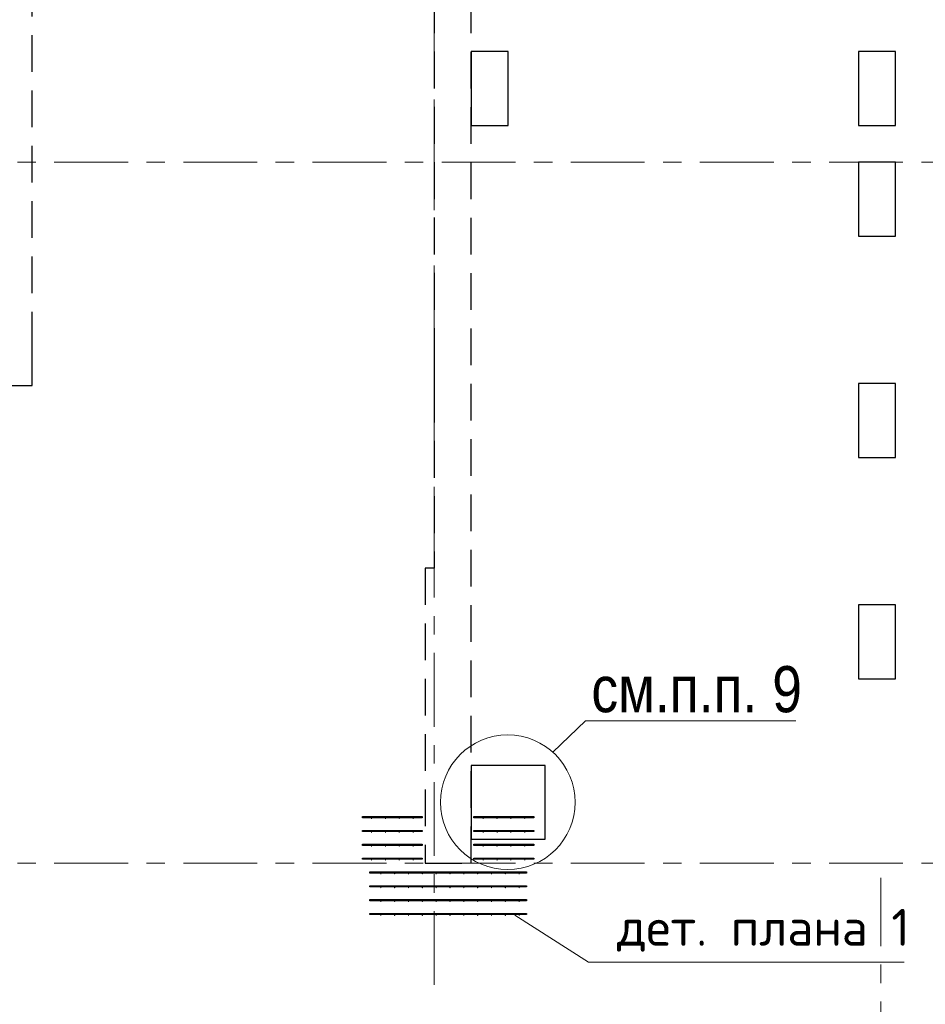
# Model space of a CAD drawing. Header units: metres. Extents: x -38 to 85, y -15 to 19.
# Tile 34 of 93: x 23.78 to 28.69, y 8.23 to 13.57. Entities that reach past the tile are written whole.
import ezdxf

# ---------------------------------------------------------------- set-up
doc = ezdxf.new("R2010")
doc.units = ezdxf.units.M
for name, pattern in [('______11', [0.5, 0.4, -0.05, 0, -0.05]), ('______2', [0.27, 0.2, -0.07]), ('______5', [1.1, 0.8, -0.1, 0.1, -0.1])]:
    doc.linetypes.add(name, pattern=pattern)
for name, color, linetype, lineweight in [('XR$2$Осевая линия (1)', 7, '______5', 13), ('XR$3$Арматурный каркас 01', 4, 'Continuous', 35), ('XR$3$ВК__отв в полу 1-2 эт', 220, 'Continuous', 25), ('XR$3$Общий слой (1)', 7, 'Continuous', 13), ('XR$3$Перекрытие (1)', 7, 'Continuous', 35), ('XR$3$Текст_ общее_1', 7, 'Continuous', 13), ('XR$3$Фундамент (1)_1', 7, 'Continuous', 35), ('XR$5$Стена (1)', 7, 'Continuous', 35)]:
    doc.layers.add(name, color=color, linetype=linetype, lineweight=lineweight)
doc.styles.add('ARIAL', font='arial.ttf')
doc.styles.add('ISOCPEUR', font='txt')

msp = doc.modelspace()

# ---------------------------------------------------------------- hatches: boundary and pattern name
at = {"layer": 'XR$3$Арматурный каркас 01', "linetype": 'Continuous', "lineweight": 50, "transparency": 33554687}
for points in [[(25.693, 9.2424), (25.6928, 9.2435), (25.6921, 9.2445), (25.6911, 9.2451), (25.69, 9.2454), (25.6889, 9.2451), (25.6879, 9.2445), (25.6872, 9.2435), (25.687, 9.2424), (25.6872, 9.2412), (25.6879, 9.2402), (25.6889, 9.2396), (25.69, 9.2394), (25.6911, 9.2396), (25.6921, 9.2402), (25.6928, 9.2412)], [(25.768, 9.2424), (25.7678, 9.2435), (25.7671, 9.2445), (25.7661, 9.2451), (25.765, 9.2454), (25.7639, 9.2451), (25.7629, 9.2445), (25.7622, 9.2435), (25.762, 9.2424), (25.7622, 9.2412), (25.7629, 9.2402), (25.7639, 9.2396), (25.765, 9.2394), (25.7661, 9.2396), (25.7671, 9.2402), (25.7678, 9.2412)], [(25.843, 9.2424), (25.8428, 9.2435), (25.8421, 9.2445), (25.8411, 9.2451), (25.84, 9.2454), (25.8389, 9.2451), (25.8379, 9.2445), (25.8372, 9.2435), (25.837, 9.2424), (25.8372, 9.2412), (25.8379, 9.2402), (25.8389, 9.2396), (25.84, 9.2394), (25.8411, 9.2396), (25.8421, 9.2402), (25.8428, 9.2412)], [(25.918, 9.2424), (25.9178, 9.2435), (25.9171, 9.2445), (25.9161, 9.2451), (25.915, 9.2454), (25.9139, 9.2451), (25.9129, 9.2445), (25.9122, 9.2435), (25.912, 9.2424), (25.9122, 9.2412), (25.9129, 9.2402), (25.9139, 9.2396), (25.915, 9.2394), (25.9161, 9.2396), (25.9171, 9.2402), (25.9178, 9.2412)], [(26.298, 9.2424), (26.2978, 9.2435), (26.2971, 9.2445), (26.2961, 9.2451), (26.295, 9.2454), (26.2939, 9.2451), (26.2929, 9.2445), (26.2922, 9.2435), (26.292, 9.2424), (26.2922, 9.2412), (26.2929, 9.2402), (26.2939, 9.2396), (26.295, 9.2394), (26.2961, 9.2396), (26.2971, 9.2402), (26.2978, 9.2412)], [(26.373, 9.2424), (26.3728, 9.2435), (26.3721, 9.2445), (26.3711, 9.2451), (26.37, 9.2454), (26.3689, 9.2451), (26.3679, 9.2445), (26.3672, 9.2435), (26.367, 9.2424), (26.3672, 9.2412), (26.3679, 9.2402), (26.3689, 9.2396), (26.37, 9.2394), (26.3711, 9.2396), (26.3721, 9.2402), (26.3728, 9.2412)], [(26.448, 9.2424), (26.4478, 9.2435), (26.4471, 9.2445), (26.4461, 9.2451), (26.445, 9.2454), (26.4439, 9.2451), (26.4429, 9.2445), (26.4422, 9.2435), (26.442, 9.2424), (26.4422, 9.2412), (26.4429, 9.2402), (26.4439, 9.2396), (26.445, 9.2394), (26.4461, 9.2396), (26.4471, 9.2402), (26.4478, 9.2412)], [(26.523, 9.2424), (26.5228, 9.2435), (26.5221, 9.2445), (26.5211, 9.2451), (26.52, 9.2454), (26.5189, 9.2451), (26.5179, 9.2445), (26.5172, 9.2435), (26.517, 9.2424), (26.5172, 9.2412), (26.5179, 9.2402), (26.5189, 9.2396), (26.52, 9.2394), (26.5211, 9.2396), (26.5221, 9.2402), (26.5228, 9.2412)], [(25.693, 9.1674), (25.6928, 9.1685), (25.6921, 9.1695), (25.6911, 9.1701), (25.69, 9.1704), (25.6889, 9.1701), (25.6879, 9.1695), (25.6872, 9.1685), (25.687, 9.1674), (25.6872, 9.1662), (25.6879, 9.1652), (25.6889, 9.1646), (25.69, 9.1644), (25.6911, 9.1646), (25.6921, 9.1652), (25.6928, 9.1662)], [(25.768, 9.1674), (25.7678, 9.1685), (25.7671, 9.1695), (25.7661, 9.1701), (25.765, 9.1704), (25.7639, 9.1701), (25.7629, 9.1695), (25.7622, 9.1685), (25.762, 9.1674), (25.7622, 9.1662), (25.7629, 9.1652), (25.7639, 9.1646), (25.765, 9.1644), (25.7661, 9.1646), (25.7671, 9.1652), (25.7678, 9.1662)], [(25.843, 9.1674), (25.8428, 9.1685), (25.8421, 9.1695), (25.8411, 9.1701), (25.84, 9.1704), (25.8389, 9.1701), (25.8379, 9.1695), (25.8372, 9.1685), (25.837, 9.1674), (25.8372, 9.1662), (25.8379, 9.1652), (25.8389, 9.1646), (25.84, 9.1644), (25.8411, 9.1646), (25.8421, 9.1652), (25.8428, 9.1662)], [(25.918, 9.1674), (25.9178, 9.1685), (25.9171, 9.1695), (25.9161, 9.1701), (25.915, 9.1704), (25.9139, 9.1701), (25.9129, 9.1695), (25.9122, 9.1685), (25.912, 9.1674), (25.9122, 9.1662), (25.9129, 9.1652), (25.9139, 9.1646), (25.915, 9.1644), (25.9161, 9.1646), (25.9171, 9.1652), (25.9178, 9.1662)], [(26.298, 9.1674), (26.2978, 9.1685), (26.2971, 9.1695), (26.2961, 9.1701), (26.295, 9.1704), (26.2939, 9.1701), (26.2929, 9.1695), (26.2922, 9.1685), (26.292, 9.1674), (26.2922, 9.1662), (26.2929, 9.1652), (26.2939, 9.1646), (26.295, 9.1644), (26.2961, 9.1646), (26.2971, 9.1652), (26.2978, 9.1662)], [(26.373, 9.1674), (26.3728, 9.1685), (26.3721, 9.1695), (26.3711, 9.1701), (26.37, 9.1704), (26.3689, 9.1701), (26.3679, 9.1695), (26.3672, 9.1685), (26.367, 9.1674), (26.3672, 9.1662), (26.3679, 9.1652), (26.3689, 9.1646), (26.37, 9.1644), (26.3711, 9.1646), (26.3721, 9.1652), (26.3728, 9.1662)], [(26.448, 9.1674), (26.4478, 9.1685), (26.4471, 9.1695), (26.4461, 9.1701), (26.445, 9.1704), (26.4439, 9.1701), (26.4429, 9.1695), (26.4422, 9.1685), (26.442, 9.1674), (26.4422, 9.1662), (26.4429, 9.1652), (26.4439, 9.1646), (26.445, 9.1644), (26.4461, 9.1646), (26.4471, 9.1652), (26.4478, 9.1662)], [(26.523, 9.1674), (26.5228, 9.1685), (26.5221, 9.1695), (26.5211, 9.1701), (26.52, 9.1704), (26.5189, 9.1701), (26.5179, 9.1695), (26.5172, 9.1685), (26.517, 9.1674), (26.5172, 9.1662), (26.5179, 9.1652), (26.5189, 9.1646), (26.52, 9.1644), (26.5211, 9.1646), (26.5221, 9.1652), (26.5228, 9.1662)], [(25.693, 9.0924), (25.6928, 9.0935), (25.6921, 9.0945), (25.6911, 9.0951), (25.69, 9.0954), (25.6889, 9.0951), (25.6879, 9.0945), (25.6872, 9.0935), (25.687, 9.0924), (25.6872, 9.0912), (25.6879, 9.0902), (25.6889, 9.0896), (25.69, 9.0894), (25.6911, 9.0896), (25.6921, 9.0902), (25.6928, 9.0912)], [(25.768, 9.0924), (25.7678, 9.0935), (25.7671, 9.0945), (25.7661, 9.0951), (25.765, 9.0954), (25.7639, 9.0951), (25.7629, 9.0945), (25.7622, 9.0935), (25.762, 9.0924), (25.7622, 9.0912), (25.7629, 9.0902), (25.7639, 9.0896), (25.765, 9.0894), (25.7661, 9.0896), (25.7671, 9.0902), (25.7678, 9.0912)], [(25.843, 9.0924), (25.8428, 9.0935), (25.8421, 9.0945), (25.8411, 9.0951), (25.84, 9.0954), (25.8389, 9.0951), (25.8379, 9.0945), (25.8372, 9.0935), (25.837, 9.0924), (25.8372, 9.0912), (25.8379, 9.0902), (25.8389, 9.0896), (25.84, 9.0894), (25.8411, 9.0896), (25.8421, 9.0902), (25.8428, 9.0912)], [(25.918, 9.0924), (25.9178, 9.0935), (25.9171, 9.0945), (25.9161, 9.0951), (25.915, 9.0954), (25.9139, 9.0951), (25.9129, 9.0945), (25.9122, 9.0935), (25.912, 9.0924), (25.9122, 9.0912), (25.9129, 9.0902), (25.9139, 9.0896), (25.915, 9.0894), (25.9161, 9.0896), (25.9171, 9.0902), (25.9178, 9.0912)], [(26.298, 9.0924), (26.2978, 9.0935), (26.2971, 9.0945), (26.2961, 9.0951), (26.295, 9.0954), (26.2939, 9.0951), (26.2929, 9.0945), (26.2922, 9.0935), (26.292, 9.0924), (26.2922, 9.0912), (26.2929, 9.0902), (26.2939, 9.0896), (26.295, 9.0894), (26.2961, 9.0896), (26.2971, 9.0902), (26.2978, 9.0912)], [(26.373, 9.0924), (26.3728, 9.0935), (26.3721, 9.0945), (26.3711, 9.0951), (26.37, 9.0954), (26.3689, 9.0951), (26.3679, 9.0945), (26.3672, 9.0935), (26.367, 9.0924), (26.3672, 9.0912), (26.3679, 9.0902), (26.3689, 9.0896), (26.37, 9.0894), (26.3711, 9.0896), (26.3721, 9.0902), (26.3728, 9.0912)], [(26.448, 9.0924), (26.4478, 9.0935), (26.4471, 9.0945), (26.4461, 9.0951), (26.445, 9.0954), (26.4439, 9.0951), (26.4429, 9.0945), (26.4422, 9.0935), (26.442, 9.0924), (26.4422, 9.0912), (26.4429, 9.0902), (26.4439, 9.0896), (26.445, 9.0894), (26.4461, 9.0896), (26.4471, 9.0902), (26.4478, 9.0912)], [(26.523, 9.0924), (26.5228, 9.0935), (26.5221, 9.0945), (26.5211, 9.0951), (26.52, 9.0954), (26.5189, 9.0951), (26.5179, 9.0945), (26.5172, 9.0935), (26.517, 9.0924), (26.5172, 9.0912), (26.5179, 9.0902), (26.5189, 9.0896), (26.52, 9.0894), (26.5211, 9.0896), (26.5221, 9.0902), (26.5228, 9.0912)], [(25.693, 9.0174), (25.6928, 9.0185), (25.6921, 9.0195), (25.6911, 9.0201), (25.69, 9.0204), (25.6889, 9.0201), (25.6879, 9.0195), (25.6872, 9.0185), (25.687, 9.0174), (25.6872, 9.0162), (25.6879, 9.0152), (25.6889, 9.0146), (25.69, 9.0144), (25.6911, 9.0146), (25.6921, 9.0152), (25.6928, 9.0162)], [(25.768, 9.0174), (25.7678, 9.0185), (25.7671, 9.0195), (25.7661, 9.0201), (25.765, 9.0204), (25.7639, 9.0201), (25.7629, 9.0195), (25.7622, 9.0185), (25.762, 9.0174), (25.7622, 9.0162), (25.7629, 9.0152), (25.7639, 9.0146), (25.765, 9.0144), (25.7661, 9.0146), (25.7671, 9.0152), (25.7678, 9.0162)], [(25.843, 9.0174), (25.8428, 9.0185), (25.8421, 9.0195), (25.8411, 9.0201), (25.84, 9.0204), (25.8389, 9.0201), (25.8379, 9.0195), (25.8372, 9.0185), (25.837, 9.0174), (25.8372, 9.0162), (25.8379, 9.0152), (25.8389, 9.0146), (25.84, 9.0144), (25.8411, 9.0146), (25.8421, 9.0152), (25.8428, 9.0162)], [(25.918, 9.0174), (25.9178, 9.0185), (25.9171, 9.0195), (25.9161, 9.0201), (25.915, 9.0204), (25.9139, 9.0201), (25.9129, 9.0195), (25.9122, 9.0185), (25.912, 9.0174), (25.9122, 9.0162), (25.9129, 9.0152), (25.9139, 9.0146), (25.915, 9.0144), (25.9161, 9.0146), (25.9171, 9.0152), (25.9178, 9.0162)], [(26.298, 9.0174), (26.2978, 9.0185), (26.2971, 9.0195), (26.2961, 9.0201), (26.295, 9.0204), (26.2939, 9.0201), (26.2929, 9.0195), (26.2922, 9.0185), (26.292, 9.0174), (26.2922, 9.0162), (26.2929, 9.0152), (26.2939, 9.0146), (26.295, 9.0144), (26.2961, 9.0146), (26.2971, 9.0152), (26.2978, 9.0162)], [(26.373, 9.0174), (26.3728, 9.0185), (26.3721, 9.0195), (26.3711, 9.0201), (26.37, 9.0204), (26.3689, 9.0201), (26.3679, 9.0195), (26.3672, 9.0185), (26.367, 9.0174), (26.3672, 9.0162), (26.3679, 9.0152), (26.3689, 9.0146), (26.37, 9.0144), (26.3711, 9.0146), (26.3721, 9.0152), (26.3728, 9.0162)], [(26.448, 9.0174), (26.4478, 9.0185), (26.4471, 9.0195), (26.4461, 9.0201), (26.445, 9.0204), (26.4439, 9.0201), (26.4429, 9.0195), (26.4422, 9.0185), (26.442, 9.0174), (26.4422, 9.0162), (26.4429, 9.0152), (26.4439, 9.0146), (26.445, 9.0144), (26.4461, 9.0146), (26.4471, 9.0152), (26.4478, 9.0162)], [(26.523, 9.0174), (26.5228, 9.0185), (26.5221, 9.0195), (26.5211, 9.0201), (26.52, 9.0204), (26.5189, 9.0201), (26.5179, 9.0195), (26.5172, 9.0185), (26.517, 9.0174), (26.5172, 9.0162), (26.5179, 9.0152), (26.5189, 9.0146), (26.52, 9.0144), (26.5211, 9.0146), (26.5221, 9.0152), (26.5228, 9.0162)], [(25.743, 8.9424), (25.7428, 8.9435), (25.7421, 8.9445), (25.7411, 8.9451), (25.74, 8.9454), (25.7389, 8.9451), (25.7379, 8.9445), (25.7372, 8.9435), (25.737, 8.9424), (25.7372, 8.9412), (25.7379, 8.9402), (25.7389, 8.9396), (25.74, 8.9394), (25.7411, 8.9396), (25.7421, 8.9402), (25.7428, 8.9412)], [(25.818, 8.9424), (25.8178, 8.9435), (25.8171, 8.9445), (25.8161, 8.9451), (25.815, 8.9454), (25.8139, 8.9451), (25.8129, 8.9445), (25.8122, 8.9435), (25.812, 8.9424), (25.8122, 8.9412), (25.8129, 8.9402), (25.8139, 8.9396), (25.815, 8.9394), (25.8161, 8.9396), (25.8171, 8.9402), (25.8178, 8.9412)], [(25.893, 8.9424), (25.8928, 8.9435), (25.8921, 8.9445), (25.8911, 8.9451), (25.89, 8.9454), (25.8889, 8.9451), (25.8879, 8.9445), (25.8872, 8.9435), (25.887, 8.9424), (25.8872, 8.9412), (25.8879, 8.9402), (25.8889, 8.9396), (25.89, 8.9394), (25.8911, 8.9396), (25.8921, 8.9402), (25.8928, 8.9412)], [(25.968, 8.9424), (25.9678, 8.9435), (25.9671, 8.9445), (25.9661, 8.9451), (25.965, 8.9454), (25.9639, 8.9451), (25.9629, 8.9445), (25.9622, 8.9435), (25.962, 8.9424), (25.9622, 8.9412), (25.9629, 8.9402), (25.9639, 8.9396), (25.965, 8.9394), (25.9661, 8.9396), (25.9671, 8.9402), (25.9678, 8.9412)], [(26.043, 8.9424), (26.0428, 8.9435), (26.0421, 8.9445), (26.0411, 8.9451), (26.04, 8.9454), (26.0389, 8.9451), (26.0379, 8.9445), (26.0372, 8.9435), (26.037, 8.9424), (26.0372, 8.9412), (26.0379, 8.9402), (26.0389, 8.9396), (26.04, 8.9394), (26.0411, 8.9396), (26.0421, 8.9402), (26.0428, 8.9412)], [(26.118, 8.9424), (26.1178, 8.9435), (26.1171, 8.9445), (26.1161, 8.9451), (26.115, 8.9454), (26.1139, 8.9451), (26.1129, 8.9445), (26.1122, 8.9435), (26.112, 8.9424), (26.1122, 8.9412), (26.1129, 8.9402), (26.1139, 8.9396), (26.115, 8.9394), (26.1161, 8.9396), (26.1171, 8.9402), (26.1178, 8.9412)], [(26.193, 8.9424), (26.1928, 8.9435), (26.1921, 8.9445), (26.1911, 8.9451), (26.19, 8.9454), (26.1889, 8.9451), (26.1879, 8.9445), (26.1872, 8.9435), (26.187, 8.9424), (26.1872, 8.9412), (26.1879, 8.9402), (26.1889, 8.9396), (26.19, 8.9394), (26.1911, 8.9396), (26.1921, 8.9402), (26.1928, 8.9412)], [(26.268, 8.9424), (26.2678, 8.9435), (26.2671, 8.9445), (26.2661, 8.9451), (26.265, 8.9454), (26.2639, 8.9451), (26.2629, 8.9445), (26.2622, 8.9435), (26.262, 8.9424), (26.2622, 8.9412), (26.2629, 8.9402), (26.2639, 8.9396), (26.265, 8.9394), (26.2661, 8.9396), (26.2671, 8.9402), (26.2678, 8.9412)], [(26.343, 8.9424), (26.3428, 8.9435), (26.3421, 8.9445), (26.3411, 8.9451), (26.34, 8.9454), (26.3389, 8.9451), (26.3379, 8.9445), (26.3372, 8.9435), (26.337, 8.9424), (26.3372, 8.9412), (26.3379, 8.9402), (26.3389, 8.9396), (26.34, 8.9394), (26.3411, 8.9396), (26.3421, 8.9402), (26.3428, 8.9412)], [(26.418, 8.9424), (26.4178, 8.9435), (26.4171, 8.9445), (26.4161, 8.9451), (26.415, 8.9454), (26.4139, 8.9451), (26.4129, 8.9445), (26.4122, 8.9435), (26.412, 8.9424), (26.4122, 8.9412), (26.4129, 8.9402), (26.4139, 8.9396), (26.415, 8.9394), (26.4161, 8.9396), (26.4171, 8.9402), (26.4178, 8.9412)], [(26.493, 8.9424), (26.4928, 8.9435), (26.4921, 8.9445), (26.4911, 8.9451), (26.49, 8.9454), (26.4889, 8.9451), (26.4879, 8.9445), (26.4872, 8.9435), (26.487, 8.9424), (26.4872, 8.9412), (26.4879, 8.9402), (26.4889, 8.9396), (26.49, 8.9394), (26.4911, 8.9396), (26.4921, 8.9402), (26.4928, 8.9412)], [(25.743, 8.8674), (25.7428, 8.8685), (25.7421, 8.8695), (25.7411, 8.8701), (25.74, 8.8704), (25.7389, 8.8701), (25.7379, 8.8695), (25.7372, 8.8685), (25.737, 8.8674), (25.7372, 8.8662), (25.7379, 8.8652), (25.7389, 8.8646), (25.74, 8.8644), (25.7411, 8.8646), (25.7421, 8.8652), (25.7428, 8.8662)], [(25.818, 8.8674), (25.8178, 8.8685), (25.8171, 8.8695), (25.8161, 8.8701), (25.815, 8.8704), (25.8139, 8.8701), (25.8129, 8.8695), (25.8122, 8.8685), (25.812, 8.8674), (25.8122, 8.8662), (25.8129, 8.8652), (25.8139, 8.8646), (25.815, 8.8644), (25.8161, 8.8646), (25.8171, 8.8652), (25.8178, 8.8662)], [(25.893, 8.8674), (25.8928, 8.8685), (25.8921, 8.8695), (25.8911, 8.8701), (25.89, 8.8704), (25.8889, 8.8701), (25.8879, 8.8695), (25.8872, 8.8685), (25.887, 8.8674), (25.8872, 8.8662), (25.8879, 8.8652), (25.8889, 8.8646), (25.89, 8.8644), (25.8911, 8.8646), (25.8921, 8.8652), (25.8928, 8.8662)], [(25.968, 8.8674), (25.9678, 8.8685), (25.9671, 8.8695), (25.9661, 8.8701), (25.965, 8.8704), (25.9639, 8.8701), (25.9629, 8.8695), (25.9622, 8.8685), (25.962, 8.8674), (25.9622, 8.8662), (25.9629, 8.8652), (25.9639, 8.8646), (25.965, 8.8644), (25.9661, 8.8646), (25.9671, 8.8652), (25.9678, 8.8662)], [(26.043, 8.8674), (26.0428, 8.8685), (26.0421, 8.8695), (26.0411, 8.8701), (26.04, 8.8704), (26.0389, 8.8701), (26.0379, 8.8695), (26.0372, 8.8685), (26.037, 8.8674), (26.0372, 8.8662), (26.0379, 8.8652), (26.0389, 8.8646), (26.04, 8.8644), (26.0411, 8.8646), (26.0421, 8.8652), (26.0428, 8.8662)], [(26.118, 8.8674), (26.1178, 8.8685), (26.1171, 8.8695), (26.1161, 8.8701), (26.115, 8.8704), (26.1139, 8.8701), (26.1129, 8.8695), (26.1122, 8.8685), (26.112, 8.8674), (26.1122, 8.8662), (26.1129, 8.8652), (26.1139, 8.8646), (26.115, 8.8644), (26.1161, 8.8646), (26.1171, 8.8652), (26.1178, 8.8662)], [(26.193, 8.8674), (26.1928, 8.8685), (26.1921, 8.8695), (26.1911, 8.8701), (26.19, 8.8704), (26.1889, 8.8701), (26.1879, 8.8695), (26.1872, 8.8685), (26.187, 8.8674), (26.1872, 8.8662), (26.1879, 8.8652), (26.1889, 8.8646), (26.19, 8.8644), (26.1911, 8.8646), (26.1921, 8.8652), (26.1928, 8.8662)], [(26.268, 8.8674), (26.2678, 8.8685), (26.2671, 8.8695), (26.2661, 8.8701), (26.265, 8.8704), (26.2639, 8.8701), (26.2629, 8.8695), (26.2622, 8.8685), (26.262, 8.8674), (26.2622, 8.8662), (26.2629, 8.8652), (26.2639, 8.8646), (26.265, 8.8644), (26.2661, 8.8646), (26.2671, 8.8652), (26.2678, 8.8662)], [(26.343, 8.8674), (26.3428, 8.8685), (26.3421, 8.8695), (26.3411, 8.8701), (26.34, 8.8704), (26.3389, 8.8701), (26.3379, 8.8695), (26.3372, 8.8685), (26.337, 8.8674), (26.3372, 8.8662), (26.3379, 8.8652), (26.3389, 8.8646), (26.34, 8.8644), (26.3411, 8.8646), (26.3421, 8.8652), (26.3428, 8.8662)], [(26.418, 8.8674), (26.4178, 8.8685), (26.4171, 8.8695), (26.4161, 8.8701), (26.415, 8.8704), (26.4139, 8.8701), (26.4129, 8.8695), (26.4122, 8.8685), (26.412, 8.8674), (26.4122, 8.8662), (26.4129, 8.8652), (26.4139, 8.8646), (26.415, 8.8644), (26.4161, 8.8646), (26.4171, 8.8652), (26.4178, 8.8662)], [(26.493, 8.8674), (26.4928, 8.8685), (26.4921, 8.8695), (26.4911, 8.8701), (26.49, 8.8704), (26.4889, 8.8701), (26.4879, 8.8695), (26.4872, 8.8685), (26.487, 8.8674), (26.4872, 8.8662), (26.4879, 8.8652), (26.4889, 8.8646), (26.49, 8.8644), (26.4911, 8.8646), (26.4921, 8.8652), (26.4928, 8.8662)], [(25.743, 8.7924), (25.7428, 8.7935), (25.7421, 8.7945), (25.7411, 8.7951), (25.74, 8.7954), (25.7389, 8.7951), (25.7379, 8.7945), (25.7372, 8.7935), (25.737, 8.7924), (25.7372, 8.7912), (25.7379, 8.7902), (25.7389, 8.7896), (25.74, 8.7894), (25.7411, 8.7896), (25.7421, 8.7902), (25.7428, 8.7912)], [(25.818, 8.7924), (25.8178, 8.7935), (25.8171, 8.7945), (25.8161, 8.7951), (25.815, 8.7954), (25.8139, 8.7951), (25.8129, 8.7945), (25.8122, 8.7935), (25.812, 8.7924), (25.8122, 8.7912), (25.8129, 8.7902), (25.8139, 8.7896), (25.815, 8.7894), (25.8161, 8.7896), (25.8171, 8.7902), (25.8178, 8.7912)], [(25.893, 8.7924), (25.8928, 8.7935), (25.8921, 8.7945), (25.8911, 8.7951), (25.89, 8.7954), (25.8889, 8.7951), (25.8879, 8.7945), (25.8872, 8.7935), (25.887, 8.7924), (25.8872, 8.7912), (25.8879, 8.7902), (25.8889, 8.7896), (25.89, 8.7894), (25.8911, 8.7896), (25.8921, 8.7902), (25.8928, 8.7912)], [(25.968, 8.7924), (25.9678, 8.7935), (25.9671, 8.7945), (25.9661, 8.7951), (25.965, 8.7954), (25.9639, 8.7951), (25.9629, 8.7945), (25.9622, 8.7935), (25.962, 8.7924), (25.9622, 8.7912), (25.9629, 8.7902), (25.9639, 8.7896), (25.965, 8.7894), (25.9661, 8.7896), (25.9671, 8.7902), (25.9678, 8.7912)], [(26.043, 8.7924), (26.0428, 8.7935), (26.0421, 8.7945), (26.0411, 8.7951), (26.04, 8.7954), (26.0389, 8.7951), (26.0379, 8.7945), (26.0372, 8.7935), (26.037, 8.7924), (26.0372, 8.7912), (26.0379, 8.7902), (26.0389, 8.7896), (26.04, 8.7894), (26.0411, 8.7896), (26.0421, 8.7902), (26.0428, 8.7912)], [(26.118, 8.7924), (26.1178, 8.7935), (26.1171, 8.7945), (26.1161, 8.7951), (26.115, 8.7954), (26.1139, 8.7951), (26.1129, 8.7945), (26.1122, 8.7935), (26.112, 8.7924), (26.1122, 8.7912), (26.1129, 8.7902), (26.1139, 8.7896), (26.115, 8.7894), (26.1161, 8.7896), (26.1171, 8.7902), (26.1178, 8.7912)], [(26.193, 8.7924), (26.1928, 8.7935), (26.1921, 8.7945), (26.1911, 8.7951), (26.19, 8.7954), (26.1889, 8.7951), (26.1879, 8.7945), (26.1872, 8.7935), (26.187, 8.7924), (26.1872, 8.7912), (26.1879, 8.7902), (26.1889, 8.7896), (26.19, 8.7894), (26.1911, 8.7896), (26.1921, 8.7902), (26.1928, 8.7912)], [(26.268, 8.7924), (26.2678, 8.7935), (26.2671, 8.7945), (26.2661, 8.7951), (26.265, 8.7954), (26.2639, 8.7951), (26.2629, 8.7945), (26.2622, 8.7935), (26.262, 8.7924), (26.2622, 8.7912), (26.2629, 8.7902), (26.2639, 8.7896), (26.265, 8.7894), (26.2661, 8.7896), (26.2671, 8.7902), (26.2678, 8.7912)], [(26.343, 8.7924), (26.3428, 8.7935), (26.3421, 8.7945), (26.3411, 8.7951), (26.34, 8.7954), (26.3389, 8.7951), (26.3379, 8.7945), (26.3372, 8.7935), (26.337, 8.7924), (26.3372, 8.7912), (26.3379, 8.7902), (26.3389, 8.7896), (26.34, 8.7894), (26.3411, 8.7896), (26.3421, 8.7902), (26.3428, 8.7912)], [(26.418, 8.7924), (26.4178, 8.7935), (26.4171, 8.7945), (26.4161, 8.7951), (26.415, 8.7954), (26.4139, 8.7951), (26.4129, 8.7945), (26.4122, 8.7935), (26.412, 8.7924), (26.4122, 8.7912), (26.4129, 8.7902), (26.4139, 8.7896), (26.415, 8.7894), (26.4161, 8.7896), (26.4171, 8.7902), (26.4178, 8.7912)], [(26.493, 8.7924), (26.4928, 8.7935), (26.4921, 8.7945), (26.4911, 8.7951), (26.49, 8.7954), (26.4889, 8.7951), (26.4879, 8.7945), (26.4872, 8.7935), (26.487, 8.7924), (26.4872, 8.7912), (26.4879, 8.7902), (26.4889, 8.7896), (26.49, 8.7894), (26.4911, 8.7896), (26.4921, 8.7902), (26.4928, 8.7912)], [(25.743, 8.7174), (25.7428, 8.7185), (25.7421, 8.7195), (25.7411, 8.7201), (25.74, 8.7204), (25.7389, 8.7201), (25.7379, 8.7195), (25.7372, 8.7185), (25.737, 8.7174), (25.7372, 8.7162), (25.7379, 8.7152), (25.7389, 8.7146), (25.74, 8.7144), (25.7411, 8.7146), (25.7421, 8.7152), (25.7428, 8.7162)], [(25.818, 8.7174), (25.8178, 8.7185), (25.8171, 8.7195), (25.8161, 8.7201), (25.815, 8.7204), (25.8139, 8.7201), (25.8129, 8.7195), (25.8122, 8.7185), (25.812, 8.7174), (25.8122, 8.7162), (25.8129, 8.7152), (25.8139, 8.7146), (25.815, 8.7144), (25.8161, 8.7146), (25.8171, 8.7152), (25.8178, 8.7162)], [(25.893, 8.7174), (25.8928, 8.7185), (25.8921, 8.7195), (25.8911, 8.7201), (25.89, 8.7204), (25.8889, 8.7201), (25.8879, 8.7195), (25.8872, 8.7185), (25.887, 8.7174), (25.8872, 8.7162), (25.8879, 8.7152), (25.8889, 8.7146), (25.89, 8.7144), (25.8911, 8.7146), (25.8921, 8.7152), (25.8928, 8.7162)], [(25.968, 8.7174), (25.9678, 8.7185), (25.9671, 8.7195), (25.9661, 8.7201), (25.965, 8.7204), (25.9639, 8.7201), (25.9629, 8.7195), (25.9622, 8.7185), (25.962, 8.7174), (25.9622, 8.7162), (25.9629, 8.7152), (25.9639, 8.7146), (25.965, 8.7144), (25.9661, 8.7146), (25.9671, 8.7152), (25.9678, 8.7162)], [(26.043, 8.7174), (26.0428, 8.7185), (26.0421, 8.7195), (26.0411, 8.7201), (26.04, 8.7204), (26.0389, 8.7201), (26.0379, 8.7195), (26.0372, 8.7185), (26.037, 8.7174), (26.0372, 8.7162), (26.0379, 8.7152), (26.0389, 8.7146), (26.04, 8.7144), (26.0411, 8.7146), (26.0421, 8.7152), (26.0428, 8.7162)], [(26.118, 8.7174), (26.1178, 8.7185), (26.1171, 8.7195), (26.1161, 8.7201), (26.115, 8.7204), (26.1139, 8.7201), (26.1129, 8.7195), (26.1122, 8.7185), (26.112, 8.7174), (26.1122, 8.7162), (26.1129, 8.7152), (26.1139, 8.7146), (26.115, 8.7144), (26.1161, 8.7146), (26.1171, 8.7152), (26.1178, 8.7162)], [(26.193, 8.7174), (26.1928, 8.7185), (26.1921, 8.7195), (26.1911, 8.7201), (26.19, 8.7204), (26.1889, 8.7201), (26.1879, 8.7195), (26.1872, 8.7185), (26.187, 8.7174), (26.1872, 8.7162), (26.1879, 8.7152), (26.1889, 8.7146), (26.19, 8.7144), (26.1911, 8.7146), (26.1921, 8.7152), (26.1928, 8.7162)], [(26.268, 8.7174), (26.2678, 8.7185), (26.2671, 8.7195), (26.2661, 8.7201), (26.265, 8.7204), (26.2639, 8.7201), (26.2629, 8.7195), (26.2622, 8.7185), (26.262, 8.7174), (26.2622, 8.7162), (26.2629, 8.7152), (26.2639, 8.7146), (26.265, 8.7144), (26.2661, 8.7146), (26.2671, 8.7152), (26.2678, 8.7162)], [(26.343, 8.7174), (26.3428, 8.7185), (26.3421, 8.7195), (26.3411, 8.7201), (26.34, 8.7204), (26.3389, 8.7201), (26.3379, 8.7195), (26.3372, 8.7185), (26.337, 8.7174), (26.3372, 8.7162), (26.3379, 8.7152), (26.3389, 8.7146), (26.34, 8.7144), (26.3411, 8.7146), (26.3421, 8.7152), (26.3428, 8.7162)], [(26.418, 8.7174), (26.4178, 8.7185), (26.4171, 8.7195), (26.4161, 8.7201), (26.415, 8.7204), (26.4139, 8.7201), (26.4129, 8.7195), (26.4122, 8.7185), (26.412, 8.7174), (26.4122, 8.7162), (26.4129, 8.7152), (26.4139, 8.7146), (26.415, 8.7144), (26.4161, 8.7146), (26.4171, 8.7152), (26.4178, 8.7162)], [(26.493, 8.7174), (26.4928, 8.7185), (26.4921, 8.7195), (26.4911, 8.7201), (26.49, 8.7204), (26.4889, 8.7201), (26.4879, 8.7195), (26.4872, 8.7185), (26.487, 8.7174), (26.4872, 8.7162), (26.4879, 8.7152), (26.4889, 8.7146), (26.49, 8.7144), (26.4911, 8.7146), (26.4921, 8.7152), (26.4928, 8.7162)]]:
    msp.add_hatch(color=2, dxfattribs=at).paths.add_polyline_path(points)

# ---------------------------------------------------------------- linework, layer by layer
at = {"color": 7, "linetype": 'Continuous', "lineweight": 13, "transparency": 33554687}
msp.add_lwpolyline([(26.4655, 8.7176), (26.8662, 8.4634), (28.5762, 8.4634)], dxfattribs=at)
at = {"layer": 'XR$2$Осевая линия (1)', "color": 253, "linetype": '______11', "lineweight": 13, "true_color": 0xa0a0a0, "transparency": 33554687}
for p, q in [((26.03, 8.34), (26.03, 18.35)), ((-2.63, 12.8), (62.6, 12.8)), ((-2.63, 9), (62.6, 9)), ((28.45, -2.65), (28.45, 8.92))]:
    msp.add_line(p, q, dxfattribs=at)
at = {"layer": 'XR$3$Арматурный каркас 01', "color": 2, "linetype": 'Continuous', "lineweight": 25, "transparency": 33554687}
for points in [[(25.965, 9.2464), (25.64, 9.2464), (25.64, 9.2524), (25.965, 9.2524), (25.965, 9.2464)], [(25.965, 9.2464), (25.64, 9.2464), (25.64, 9.2524), (25.965, 9.2524), (25.965, 9.2464)], [(26.245, 9.2524), (26.57, 9.2524), (26.57, 9.2464), (26.245, 9.2464), (26.245, 9.2524)], [(26.245, 9.2524), (26.57, 9.2524), (26.57, 9.2464), (26.245, 9.2464), (26.245, 9.2524)], [(25.965, 9.1714), (25.64, 9.1714), (25.64, 9.1774), (25.965, 9.1774), (25.965, 9.1714)], [(25.965, 9.1714), (25.64, 9.1714), (25.64, 9.1774), (25.965, 9.1774), (25.965, 9.1714)], [(26.245, 9.1774), (26.57, 9.1774), (26.57, 9.1714), (26.245, 9.1714), (26.245, 9.1774)], [(26.245, 9.1774), (26.57, 9.1774), (26.57, 9.1714), (26.245, 9.1714), (26.245, 9.1774)], [(25.965, 9.0964), (25.64, 9.0964), (25.64, 9.1024), (25.965, 9.1024), (25.965, 9.0964)], [(25.965, 9.0964), (25.64, 9.0964), (25.64, 9.1024), (25.965, 9.1024), (25.965, 9.0964)], [(26.245, 9.1024), (26.57, 9.1024), (26.57, 9.0964), (26.245, 9.0964), (26.245, 9.1024)], [(26.245, 9.1024), (26.57, 9.1024), (26.57, 9.0964), (26.245, 9.0964), (26.245, 9.1024)], [(25.965, 9.0214), (25.64, 9.0214), (25.64, 9.0274), (25.965, 9.0274), (25.965, 9.0214)], [(25.965, 9.0214), (25.64, 9.0214), (25.64, 9.0274), (25.965, 9.0274), (25.965, 9.0214)], [(26.245, 9.0274), (26.57, 9.0274), (26.57, 9.0214), (26.245, 9.0214), (26.245, 9.0274)], [(26.245, 9.0274), (26.57, 9.0274), (26.57, 9.0214), (26.245, 9.0214), (26.245, 9.0274)], [(25.68, 8.9524), (26.53, 8.9524), (26.53, 8.9464), (25.68, 8.9464), (25.68, 8.9524)], [(25.68, 8.9524), (26.53, 8.9524), (26.53, 8.9464), (25.68, 8.9464), (25.68, 8.9524)], [(25.68, 8.8774), (26.53, 8.8774), (26.53, 8.8714), (25.68, 8.8714), (25.68, 8.8774)], [(25.68, 8.8774), (26.53, 8.8774), (26.53, 8.8714), (25.68, 8.8714), (25.68, 8.8774)], [(25.68, 8.8024), (26.53, 8.8024), (26.53, 8.7964), (25.68, 8.7964), (25.68, 8.8024)], [(25.68, 8.8024), (26.53, 8.8024), (26.53, 8.7964), (25.68, 8.7964), (25.68, 8.8024)], [(25.68, 8.7274), (26.53, 8.7274), (26.53, 8.7214), (25.68, 8.7214), (25.68, 8.7274)], [(25.68, 8.7274), (26.53, 8.7274), (26.53, 8.7214), (25.68, 8.7214), (25.68, 8.7274)]]:
    msp.add_lwpolyline(points, dxfattribs=at)
at = {"layer": 'XR$3$ВК__отв в полу 1-2 эт', "color": 7, "linetype": 'Continuous', "lineweight": 13, "transparency": 33554687}
msp.add_circle((26.428, 9.3304), 0.3652, dxfattribs=at)
at = {"layer": 'XR$3$Общий слой (1)', "color": 7, "linetype": 'Continuous', "lineweight": 13, "transparency": 33554687}
msp.add_lwpolyline([(26.6715, 9.6024), (26.8502, 9.7717), (27.9902, 9.7717)], dxfattribs=at)
at = {"layer": 'XR$3$Перекрытие (1)', "color": 7, "linetype": 'Continuous', "lineweight": 25, "transparency": 33554687}
for p, q in [((26.23, 13.4), (26.23, 13)), ((26.43, 13.4), (26.23, 13.4)), ((26.43, 13), (26.43, 13.4)), ((28.33, 13.4), (28.33, 13)), ((28.53, 13.4), (28.33, 13.4)), ((28.53, 13), (28.53, 13.4)), ((26.23, 13), (26.43, 13)), ((28.33, 13), (28.53, 13)), ((28.33, 12.8), (28.33, 12.4)), ((28.53, 12.8), (28.33, 12.8)), ((28.53, 12.4), (28.53, 12.8)), ((28.33, 12.4), (28.53, 12.4)), ((28.33, 11.6), (28.33, 11.2)), ((28.53, 11.6), (28.33, 11.6)), ((28.53, 11.2), (28.53, 11.6)), ((28.33, 11.2), (28.53, 11.2)), ((28.33, 10.4), (28.33, 10)), ((28.53, 10.4), (28.33, 10.4)), ((28.53, 10), (28.53, 10.4)), ((28.33, 10), (28.53, 10)), ((26.23, 9.53), (26.23, 9.13)), ((26.63, 9.53), (26.23, 9.53)), ((26.63, 9.13), (26.63, 9.53)), ((26.23, 9.13), (26.63, 9.13))]:
    msp.add_line(p, q, dxfattribs=at)
at = {"layer": 'XR$5$Стена (1)', "color": 253, "linetype": '______2', "lineweight": -3, "true_color": 0xa0a0a0, "transparency": 33554687}
for p, q in [((23.8503, 11.79), (23.8503, 16.4)), ((26.03, 16.4), (26.03, 11.71)), ((26.23, 8.9994), (26.23, 16.4)), ((23.8503, 11.71), (23.8503, 11.79)), ((23.8503, 11.59), (23.8503, 11.71)), ((26.03, 11.71), (26.03, 11.59)), ((21.88, 11.59), (23.8503, 11.59)), ((26.03, 11.59), (26.03, 10.6)), ((25.98, 10.6), (25.98, 8.9994)), ((26.03, 10.6), (25.98, 10.6)), ((25.98, 8.9994), (26.23, 8.9994))]:
    msp.add_line(p, q, dxfattribs=at)

# ---------------------------------------------------------------- texts
at = {"layer": 'XR$3$Текст_ общее_1', "color": 7, "linetype": 'Continuous', "lineweight": 13, "transparency": 33554687, "insert": (27.8137, 8.6367), "char_height": 0.2, "width": 1.695238, "attachment_point": 5, "style": 'ISOCPEUR'}
msp.add_mtext('\\A1;{\\fISOCPEUR|i0|b0;\\H0.200000;\\W1.000000;\\C7;дет. плана 1}\\P', dxfattribs=at)
at = {"layer": 'XR$3$Фундамент (1)_1', "color": 7, "linetype": 'Continuous', "lineweight": 13, "transparency": 33554687, "insert": (26.8813, 9.9417), "char_height": 0.25, "width": 1.482417, "attachment_point": 4, "style": 'ARIAL'}
msp.add_mtext('\\W0.83;см.п.п. 9', dxfattribs=at)

doc.saveas('drawing.dxf')
